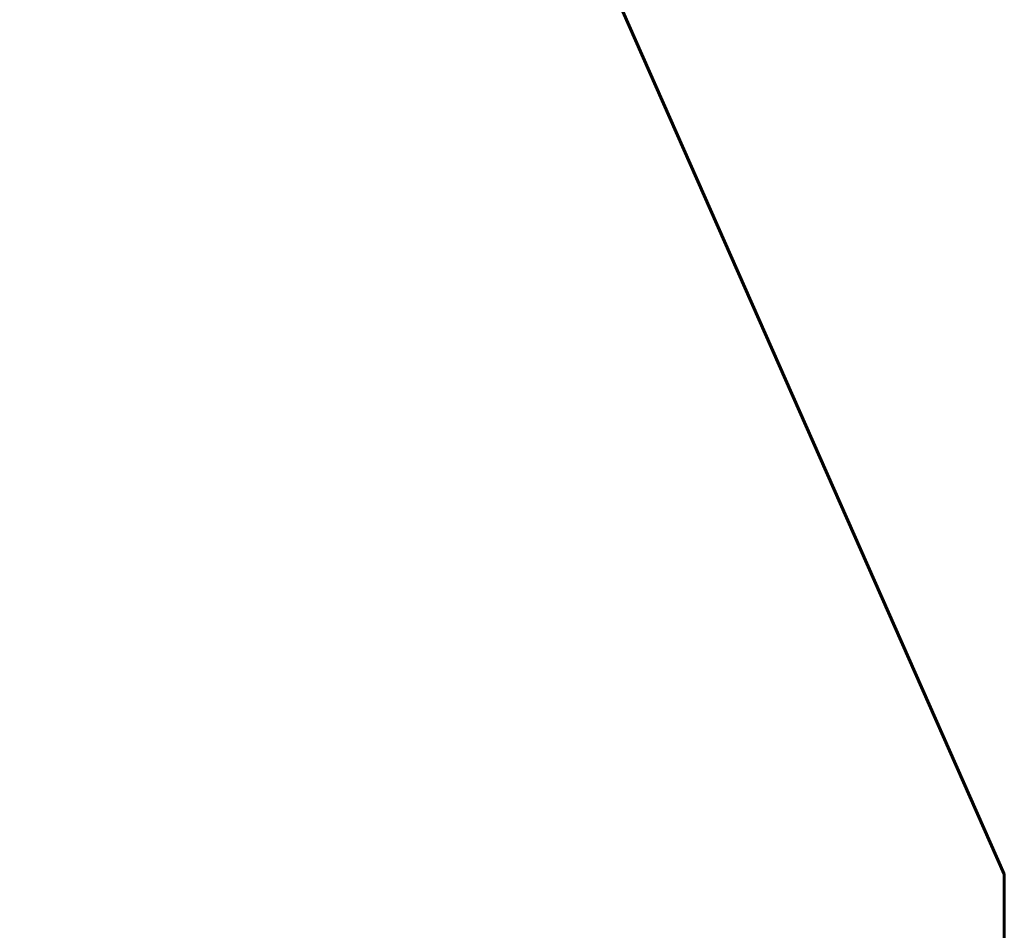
# Model space of a CAD drawing. Header units: millimetres. Extents: x -112 to 98, y -171 to 88.
# Tile 86 of 129: x 21.301 to 21.447, y 6.326 to 6.461. Entities that reach past the tile are written whole.
import ezdxf

# ---------------------------------------------------------------- set-up
doc = ezdxf.new("R2010")
doc.units = ezdxf.units.MM
doc.linetypes.add('K5LT32768', pattern=[0])

msp = doc.modelspace()

# ---------------------------------------------------------------- linework, layer by layer
at = {"color": 150, "linetype": 'K5LT32768', "lineweight": 60, "true_color": 0x0080ff}
for p in [(21.19668, 6.90035), (21.19668, 6.90035), (21.19668, 6.90035), (21.19668, 6.90035), (21.44663, 6.22958), (21.44663, 6.22958)]:
    msp.add_line(p, (21.44663, 6.33458), dxfattribs=at)

doc.saveas('drawing.dxf')
